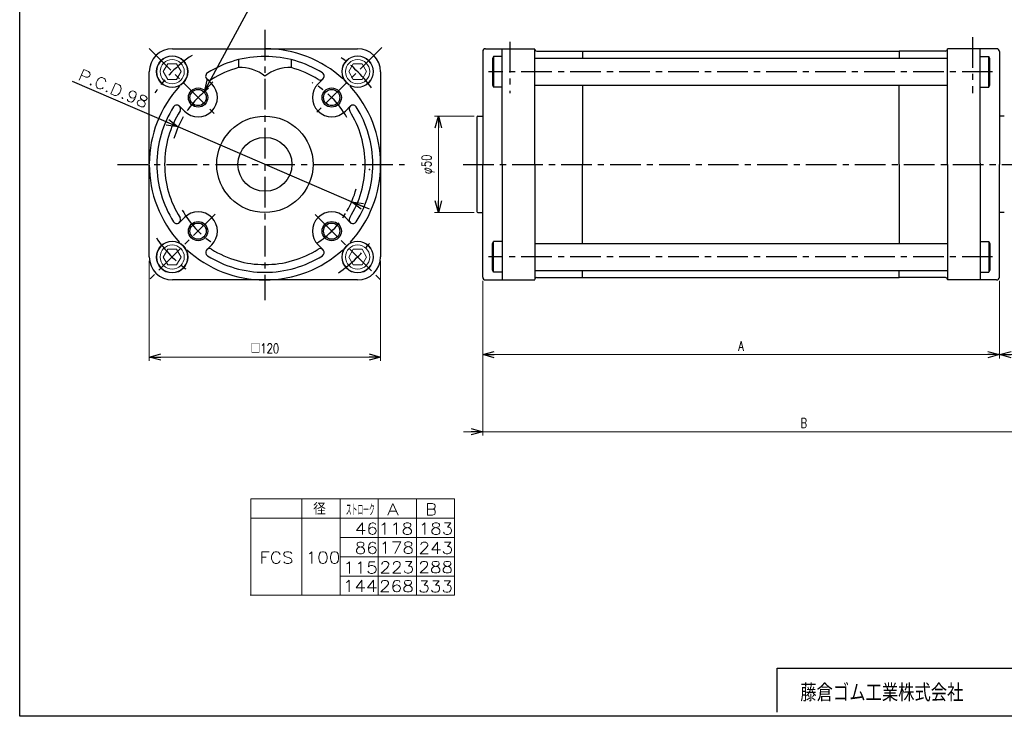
# Model space of a CAD drawing. Header units: millimetres. Extents: x -380 to 408, y -281 to 283.
# Tile 1 of 3: x -380 to 131, y -268 to 93. Entities that reach past the tile are written whole.
import ezdxf
from ezdxf.enums import TextEntityAlignment as Align

# ---------------------------------------------------------------- set-up
doc = ezdxf.new("R2010")
doc.units = ezdxf.units.MM
doc.header["$LTSCALE"] = 0.5
doc.header["$PDSIZE"] = 1
doc.linetypes.add('CENTER', pattern=[50.8, 31.75, -6.35, 6.35, -6.35])
doc.layers.add('ZUWAKU', color=7, linetype='Continuous')
doc.styles.add('FdaStyle0', font='txt.shx', dxfattribs={"width": 0.756757, "bigfont": 'bigfont'})
doc.dimstyles.new('DaDimRotatedStyle', dxfattribs={"dimtxt": 6, "dimasz": 6.000004, "dimexe": 2, "dimexo": 2, "dimgap": 2, "dimtad": 3, "dimdsep": 46, "dimtxsty": 'FdaStyle0', "dimblk1": 'OPEN30', "dimblk2": 'OPEN30', "dimsah": 1, "dimcen": 0.09, "dimclrd": 4, "dimclre": 4, "dimclrt": 4, "dimadec": 0, "dimazin": 2, "dimtfac": 1, "dimtdec": 4, "dimtmove": 0, "dimatfit": 0, "dimfxl": 1, "dimarcsym": 0})

# ---------------------------------------------------------------- blocks, each defined once
blk = doc.blocks.new('_OPEN30')
at = {"color": 0, "linetype": 'ByBlock', "lineweight": -2}
for p, q in [((-1, 0.267949), (0, 0)), ((0, 0), (-1, -0.267949)), ((0, 0), (-1, 0))]:
    blk.add_line(p, q, dxfattribs=at)
blk = doc.blocks.new('DC_GROUP_Φ100_1')
at = {"color": 4, "linetype": 'Continuous', "lineweight": 13}
for p, q in [((-207.05, 70.42), (-209.36, 66.42)), ((-209.36, 66.42), (-207.05, 62.42)), ((-202.43, 70.42), (-207.05, 70.42)), ((-200.12, 66.42), (-202.43, 70.42)), ((-202.43, 62.42), (-200.12, 66.42)), ((-207.05, 62.42), (-202.43, 62.42))]:
    blk.add_line(p, q, dxfattribs=at)
for radius in [8.25, 8, 6.27]:
    blk.add_circle((-204.74, 66.42), radius, dxfattribs=at)
blk = doc.blocks.new('DC_GROUP_Φ100_2')
at = {"color": 4, "linetype": 'Continuous', "lineweight": 13}
for p, q in [((-303.22, 70.42), (-305.53, 66.42)), ((-305.53, 66.42), (-303.22, 62.42)), ((-298.6, 70.42), (-303.22, 70.42)), ((-296.29, 66.42), (-298.6, 70.42)), ((-298.6, 62.42), (-296.29, 66.42)), ((-303.22, 62.42), (-298.6, 62.42))]:
    blk.add_line(p, q, dxfattribs=at)
for radius in [8.25, 8, 6.27]:
    blk.add_circle((-300.91, 66.42), radius, dxfattribs=at)
blk = doc.blocks.new('DC_GROUP_Φ100_6')
at = {"color": 4, "linetype": 'Continuous', "lineweight": 25}
for p, q in [((-284.04, 56.62), (-255.89, 108.65)), ((-255.89, 108.65), (-212.69, 108.65))]:
    blk.add_line(p, q, dxfattribs=at)
at = {"color": 4, "xscale": 6.000005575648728, "yscale": 5.999978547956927, "rotation": 241.5926363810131}
blk.add_blockref('_OPEN30', (-284.04, 56.62), dxfattribs=at)
at = {"color": 4, "style": 'FdaStyle0', "width": 0.75}
blk.add_text('4-Ｍ10深さ15', height=6, dxfattribs=at).set_placement((-255.89, 108.65), (-212.69, 108.65), align=Align.FIT)
blk = doc.blocks.new('DC_GROUP_Φ100_9')
at = {"color": 4, "linetype": 'Continuous', "lineweight": 13}
for p, q in [((-207.05, 70.42), (-209.36, 66.42)), ((-209.36, 66.42), (-207.05, 62.42)), ((-202.43, 70.42), (-207.05, 70.42)), ((-200.12, 66.42), (-202.43, 70.42)), ((-202.43, 62.42), (-200.12, 66.42)), ((-207.05, 62.42), (-202.43, 62.42))]:
    blk.add_line(p, q, dxfattribs=at)
for radius in [8.25, 8, 6.27]:
    blk.add_circle((-204.74, 66.42), radius, dxfattribs=at)
blk = doc.blocks.new('DC_GROUP_Φ100_10')
at = {"color": 4, "linetype": 'Continuous', "lineweight": 13}
for p, q in [((-303.22, 70.42), (-305.53, 66.42)), ((-305.53, 66.42), (-303.22, 62.42)), ((-298.6, 70.42), (-303.22, 70.42)), ((-296.29, 66.42), (-298.6, 70.42)), ((-298.6, 62.42), (-296.29, 66.42)), ((-303.22, 62.42), (-298.6, 62.42))]:
    blk.add_line(p, q, dxfattribs=at)
for radius in [8.25, 8, 6.27]:
    blk.add_circle((-300.91, 66.42), radius, dxfattribs=at)
blk = doc.blocks.new('DC_GROUP_Φ100_13')
at = {"color": 4, "linetype": 'Continuous', "lineweight": 25}
for p, q in [((-284.04, 56.62), (-255.89, 108.65)), ((-255.89, 108.65), (-212.69, 108.65))]:
    blk.add_line(p, q, dxfattribs=at)
at = {"color": 4, "xscale": 6.000005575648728, "yscale": 5.999978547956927, "rotation": 241.5926363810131}
blk.add_blockref('_OPEN30', (-284.04, 56.62), dxfattribs=at)
at = {"color": 4, "style": 'FdaStyle0', "width": 0.75}
blk.add_text('4-Ｍ10深さ15', height=6, dxfattribs=at).set_placement((-255.89, 108.65), (-212.69, 108.65), align=Align.FIT)
blk = doc.blocks.new('DC_GROUP_Φ100_17')
at = {"color": 4, "linetype": 'Continuous', "lineweight": 13}
for p, q in [((-303.22, -25.75), (-305.53, -29.75)), ((-305.53, -29.75), (-303.22, -33.75)), ((-298.6, -25.75), (-303.22, -25.75)), ((-296.29, -29.75), (-298.6, -25.75)), ((-298.6, -33.75), (-296.29, -29.75)), ((-303.22, -33.75), (-298.6, -33.75))]:
    blk.add_line(p, q, dxfattribs=at)
for radius in [8.25, 8, 6.27]:
    blk.add_circle((-300.91, -29.75), radius, dxfattribs=at)
blk = doc.blocks.new('DC_GROUP_Φ100_18')
at = {"color": 4, "linetype": 'Continuous', "lineweight": 13}
for p, q in [((-207.05, -25.75), (-209.36, -29.75)), ((-209.36, -29.75), (-207.05, -33.75)), ((-202.43, -25.75), (-207.05, -25.75)), ((-200.12, -29.75), (-202.43, -25.75)), ((-202.43, -33.75), (-200.12, -29.75)), ((-207.05, -33.75), (-202.43, -33.75))]:
    blk.add_line(p, q, dxfattribs=at)
for radius in [8.25, 8, 6.27]:
    blk.add_circle((-204.74, -29.75), radius, dxfattribs=at)
blk = doc.blocks.new('*D31')
at = {"color": 4, "linetype": 'Continuous', "lineweight": 13}
for p, q in [((-312.83, -31.66), (-312.83, -83.66)), ((-192.83, -31.66), (-192.83, -83.66)), ((-312.83, -81.66), (-192.83, -81.66))]:
    blk.add_line(p, q, dxfattribs=at)
at = {"color": 4, "xscale": 6.000005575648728, "yscale": 5.999978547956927}
for p, rotation in [((-312.83, -81.66), 180), ((-192.83, -81.66), 360)]:
    blk.add_blockref('_OPEN30', p, dxfattribs=dict(at, rotation=rotation))
at = {"color": 4, "insert": (-252.83, -79.66), "char_height": 5, "width": 26.25, "attachment_point": 8, "style": 'FdaStyle0'}
blk.add_mtext('\\T1.00;□120', dxfattribs=at)
blk = doc.blocks.new('*D32')
at = {"color": 4, "linetype": 'Continuous', "lineweight": 13}
for p, q in [((-139.83, -42.16), (-139.83, -82.41)), ((128.17, -42.16), (128.17, -82.41)), ((-139.83, -80.41), (128.17, -80.41))]:
    blk.add_line(p, q, dxfattribs=at)
at = {"color": 4, "xscale": 6.000005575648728, "yscale": 5.999978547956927}
for p, rotation in [((-139.83, -80.41), 180), ((128.17, -80.41), 360)]:
    blk.add_blockref('_OPEN30', p, dxfattribs=dict(at, rotation=rotation))
at = {"color": 4, "insert": (-5.83, -78.41), "char_height": 5, "width": 11.25, "attachment_point": 8, "style": 'FdaStyle0'}
blk.add_mtext('\\T1.00;A', dxfattribs=at)
blk = doc.blocks.new('DA_IMAGEDIMGROUP_4')
at = {"color": 4, "linetype": 'Continuous', "lineweight": 13}
for p, q in [((193.17, 8.34), (193.17, -122.41)), ((-139.83, -42.16), (-139.83, -122.41)), ((-149.83, -120.41), (-139.83, -120.41)), ((-139.83, -120.41), (193.17, -120.41)), ((203.17, -120.41), (193.17, -120.41))]:
    blk.add_line(p, q, dxfattribs=at)
at = {"color": 4, "xscale": 6.000005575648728, "yscale": 5.999978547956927}
for p, rotation in [((-139.83, -120.41), 360), ((193.17, -120.41), 180)]:
    blk.add_blockref('_OPEN30', p, dxfattribs=dict(at, rotation=rotation))
at = {"color": 4, "insert": (26.67, -118.41), "char_height": 5, "width": 11.25, "attachment_point": 8, "style": 'FdaStyle0'}
blk.add_mtext('\\T1.00;B', dxfattribs=at)
blk = doc.blocks.new('*D34')
at = {"color": 4, "linetype": 'Continuous', "lineweight": 13}
for p, q in [((193.17, 8.34), (193.17, -82.39)), ((128.17, -42.16), (128.17, -82.39)), ((128.17, -80.39), (193.17, -80.39))]:
    blk.add_line(p, q, dxfattribs=at)
at = {"color": 4, "xscale": 6.000005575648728, "yscale": 5.999978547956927}
for p, rotation in [((128.17, -80.39), 180), ((193.17, -80.39), 360)]:
    blk.add_blockref('_OPEN30', p, dxfattribs=dict(at, rotation=rotation))
at = {"color": 4, "insert": (160.67, -78.39), "char_height": 5, "width": 16.25, "attachment_point": 8, "style": 'FdaStyle0'}
blk.add_mtext('\\T1.00;65', dxfattribs=at)
blk = doc.blocks.new('*D35')
at = {"color": 4, "linetype": 'Continuous', "lineweight": 13}
for p, q in [((-144.33, 43.34), (-164.83, 43.34)), ((-162.83, -6.66), (-162.83, 43.34)), ((-144.33, -6.66), (-164.83, -6.66))]:
    blk.add_line(p, q, dxfattribs=at)
at = {"color": 4, "xscale": 6.000005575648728, "yscale": 5.999978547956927}
for p, rotation in [((-162.83, 43.34), 90), ((-162.83, -6.66), 270)]:
    blk.add_blockref('_OPEN30', p, dxfattribs=dict(at, rotation=rotation))
at = {"color": 4, "insert": (-164.83, 18.34), "char_height": 5, "width": 21.25, "attachment_point": 8, "rotation": 90, "style": 'FdaStyle0'}
blk.add_mtext('\\T1.00;φ50', dxfattribs=at)
blk = doc.blocks.new('DC_GROUP_Φ100_24')
at = {"color": 4, "linetype": 'Continuous', "lineweight": 13}
for p, q in [((-303.22, -25.75), (-305.53, -29.75)), ((-305.53, -29.75), (-303.22, -33.75)), ((-298.6, -25.75), (-303.22, -25.75)), ((-296.29, -29.75), (-298.6, -25.75)), ((-298.6, -33.75), (-296.29, -29.75)), ((-303.22, -33.75), (-298.6, -33.75))]:
    blk.add_line(p, q, dxfattribs=at)
for radius in [8.25, 8, 6.27]:
    blk.add_circle((-300.91, -29.75), radius, dxfattribs=at)
blk = doc.blocks.new('DC_GROUP_Φ100_25')
at = {"color": 4, "linetype": 'Continuous', "lineweight": 13}
for p, q in [((-207.05, -25.75), (-209.36, -29.75)), ((-209.36, -29.75), (-207.05, -33.75)), ((-202.43, -25.75), (-207.05, -25.75)), ((-200.12, -29.75), (-202.43, -25.75)), ((-202.43, -33.75), (-200.12, -29.75)), ((-207.05, -33.75), (-202.43, -33.75))]:
    blk.add_line(p, q, dxfattribs=at)
for radius in [8.25, 8, 6.27]:
    blk.add_circle((-204.74, -29.75), radius, dxfattribs=at)
blk = doc.blocks.new('*D44')
at = {"color": 4, "linetype": 'Continuous', "lineweight": 13}
for p, q in [((-312.83, -31.66), (-312.83, -83.66)), ((-192.83, -31.66), (-192.83, -83.66)), ((-312.83, -81.66), (-192.83, -81.66))]:
    blk.add_line(p, q, dxfattribs=at)
at = {"color": 4, "xscale": 6.000005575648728, "yscale": 5.999978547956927}
for p, rotation in [((-312.83, -81.66), 180), ((-192.83, -81.66), 360)]:
    blk.add_blockref('_OPEN30', p, dxfattribs=dict(at, rotation=rotation))
at = {"color": 4, "insert": (-252.83, -79.66), "char_height": 5, "width": 26.25, "attachment_point": 8, "style": 'FdaStyle0'}
blk.add_mtext('\\T1.00;□120', dxfattribs=at)
blk = doc.blocks.new('*D45')
at = {"color": 4, "linetype": 'Continuous', "lineweight": 13}
for p, q in [((-139.83, -42.16), (-139.83, -82.41)), ((128.17, -42.16), (128.17, -82.41)), ((-139.83, -80.41), (128.17, -80.41))]:
    blk.add_line(p, q, dxfattribs=at)
at = {"color": 4, "xscale": 6.000005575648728, "yscale": 5.999978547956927}
for p, rotation in [((-139.83, -80.41), 180), ((128.17, -80.41), 360)]:
    blk.add_blockref('_OPEN30', p, dxfattribs=dict(at, rotation=rotation))
at = {"color": 4, "insert": (-5.83, -78.41), "char_height": 5, "width": 11.25, "attachment_point": 8, "style": 'FdaStyle0'}
blk.add_mtext('\\T1.00;A', dxfattribs=at)
blk = doc.blocks.new('DA_IMAGEDIMGROUP_6')
at = {"color": 4, "linetype": 'Continuous', "lineweight": 13}
for p, q in [((193.17, 8.34), (193.17, -122.41)), ((-139.83, -42.16), (-139.83, -122.41)), ((-149.83, -120.41), (-139.83, -120.41)), ((-139.83, -120.41), (193.17, -120.41)), ((203.17, -120.41), (193.17, -120.41))]:
    blk.add_line(p, q, dxfattribs=at)
at = {"color": 4, "xscale": 6.000005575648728, "yscale": 5.999978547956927}
for p, rotation in [((-139.83, -120.41), 360), ((193.17, -120.41), 180)]:
    blk.add_blockref('_OPEN30', p, dxfattribs=dict(at, rotation=rotation))
at = {"color": 4, "insert": (26.67, -118.41), "char_height": 5, "width": 11.25, "attachment_point": 8, "style": 'FdaStyle0'}
blk.add_mtext('\\T1.00;B', dxfattribs=at)
blk = doc.blocks.new('*D47')
at = {"color": 4, "linetype": 'Continuous', "lineweight": 13}
for p, q in [((193.17, 8.34), (193.17, -82.39)), ((128.17, -42.16), (128.17, -82.39)), ((128.17, -80.39), (193.17, -80.39))]:
    blk.add_line(p, q, dxfattribs=at)
at = {"color": 4, "xscale": 6.000005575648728, "yscale": 5.999978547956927}
for p, rotation in [((128.17, -80.39), 180), ((193.17, -80.39), 360)]:
    blk.add_blockref('_OPEN30', p, dxfattribs=dict(at, rotation=rotation))
at = {"color": 4, "insert": (160.67, -78.39), "char_height": 5, "width": 16.25, "attachment_point": 8, "style": 'FdaStyle0'}
blk.add_mtext('\\T1.00;65', dxfattribs=at)
blk = doc.blocks.new('*D48')
at = {"color": 4, "linetype": 'Continuous', "lineweight": 13}
for p, q in [((-144.33, 43.34), (-164.83, 43.34)), ((-162.83, -6.66), (-162.83, 43.34)), ((-144.33, -6.66), (-164.83, -6.66))]:
    blk.add_line(p, q, dxfattribs=at)
at = {"color": 4, "xscale": 6.000005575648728, "yscale": 5.999978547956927}
for p, rotation in [((-162.83, 43.34), 90), ((-162.83, -6.66), 270)]:
    blk.add_blockref('_OPEN30', p, dxfattribs=dict(at, rotation=rotation))
at = {"color": 4, "insert": (-164.83, 18.34), "char_height": 5, "width": 21.25, "attachment_point": 8, "rotation": 90, "style": 'FdaStyle0'}
blk.add_mtext('\\T1.00;φ50', dxfattribs=at)

msp = doc.modelspace()

# ---------------------------------------------------------------- linework, layer by layer
at = {"color": 4, "linetype": 'CENTER', "lineweight": 25}
for p, q in [((-252.826, 88.075), (-252.826, -52.204)), ((-252.826, 88.075), (-252.826, -52.204)), ((-125.832, 81.911), (-125.832, 55.323)), ((-125.832, 81.911), (-125.832, 55.323)), ((114.168, 84.327), (114.168, 55.323)), ((114.168, 84.327), (114.168, 55.323)), ((-312.853, 78.364), (-278.363, 43.875)), ((-312.853, 78.364), (-278.363, 43.875)), ((-192.156, 79.008), (-226.823, 44.341)), ((-192.156, 79.008), (-226.823, 44.341)), ((124.621, 66.338), (-136.92, 66.338)), ((124.621, 66.338), (-136.92, 66.338)), ((124.621, 66.338), (-136.92, 66.338)), ((124.621, 66.338), (-136.92, 66.338)), ((-329.296, 18.338), (-180.384, 18.338)), ((-329.296, 18.338), (-180.384, 18.338)), ((-149.988, 18.338), (203.809, 18.338)), ((-149.988, 18.338), (203.809, 18.338)), ((-278.603, -7.439), (-312.826, -41.662)), ((-278.603, -7.439), (-312.826, -41.662)), ((-226.752, -7.737), (-192.826, -41.662)), ((-226.752, -7.737), (-192.826, -41.662)), ((124.621, -29.662), (-136.92, -29.662)), ((124.621, -29.662), (-136.92, -29.662))]:
    msp.add_line(p, q, dxfattribs=at)
at = {"color": 4, "linetype": 'Continuous', "lineweight": 25}
for p, q in [((-300.826, 78.338), (-252.826, 78.338)), ((-300.826, 78.338), (-252.826, 78.338)), ((-252.58, 78.338), (-204.826, 78.338)), ((-252.58, 78.338), (-204.826, 78.338)), ((-139.832, 76.838), (-139.832, 18.338)), ((-139.832, 76.838), (-139.832, 18.338)), ((-139.832, 76.838), (-139.832, 18.338)), ((-139.832, 76.838), (-139.832, 18.338)), ((-138.332, 78.338), (-112.832, 78.338)), ((-138.332, 78.338), (-112.832, 78.338)), ((-138.332, 78.338), (-112.832, 78.338)), ((-138.332, 78.338), (-112.832, 78.338)), ((-138.332, 78.338), (-112.832, 78.338)), ((-138.332, 78.338), (-112.832, 78.338)), ((-129.832, 18.338), (-129.832, 78.338)), ((-129.832, 18.338), (-129.832, 78.338)), ((-112.832, 18.338), (-112.832, 78.088)), ((-112.832, 18.338), (-112.832, 78.088)), ((-112.832, 18.338), (-112.832, 78.088)), ((-112.832, 18.338), (-112.832, 78.088)), ((-111.832, 77.088), (11.668, 77.088)), ((-111.832, 77.088), (11.668, 77.088)), ((-111.832, 77.088), (11.668, 77.088)), ((-111.832, 77.088), (11.668, 77.088)), ((-88.092, 77.088), (-88.092, 73.338)), ((-88.092, 77.088), (-88.092, 73.338)), ((-88.092, 77.088), (-88.092, 73.338)), ((-88.092, 77.088), (-88.092, 73.338)), ((11.668, 77.088), (76.168, 77.088)), ((11.668, 77.088), (76.168, 77.088)), ((11.668, 77.088), (76.168, 77.088)), ((11.668, 77.088), (76.168, 77.088)), ((100.168, 77.088), (76.168, 77.088)), ((76.168, 77.088), (76.168, 73.238)), ((100.168, 77.088), (76.168, 77.088)), ((76.168, 77.088), (76.168, 73.238)), ((100.168, 77.088), (76.168, 77.088)), ((76.168, 77.088), (76.168, 73.238)), ((100.168, 77.088), (76.168, 77.088)), ((76.168, 77.088), (76.168, 73.238)), ((126.668, 78.338), (101.168, 78.338)), ((101.168, 18.338), (101.168, 78.338)), ((126.668, 78.338), (101.168, 78.338)), ((101.168, 18.338), (101.168, 78.338)), ((126.668, 78.338), (101.168, 78.338)), ((101.168, 18.338), (101.168, 78.338)), ((126.668, 78.338), (101.168, 78.338)), ((101.168, 18.338), (101.168, 78.338)), ((118.168, 18.989), (118.168, 78.338)), ((118.168, 18.989), (118.168, 78.338)), ((128.168, 76.838), (128.168, 18.338)), ((128.168, 76.838), (128.168, 18.338)), ((128.168, 76.838), (128.168, 18.338)), ((128.168, 76.838), (128.168, 18.338)), ((-266.526, 72.636), (-266.526, 68.501)), ((-266.526, 72.636), (-266.526, 68.501)), ((-239.126, 72.636), (-239.126, 68.501)), ((-239.126, 72.636), (-239.126, 68.501)), ((-134.232, 74.338), (-134.832, 73.299)), ((-134.232, 74.338), (-134.832, 73.299)), ((-134.232, 74.338), (-134.832, 73.299)), ((-134.232, 74.338), (-134.832, 73.299)), ((-134.832, 73.299), (-134.832, 59.377)), ((-134.832, 73.299), (-134.832, 59.377)), ((-134.832, 73.299), (-134.832, 59.377)), ((-134.832, 73.299), (-134.832, 59.377)), ((-129.832, 74.338), (-134.232, 74.338)), ((-134.232, 74.338), (-134.232, 58.338)), ((-134.232, 74.338), (-134.232, 58.338)), ((-129.832, 74.338), (-134.232, 74.338)), ((-134.232, 74.338), (-134.232, 58.338)), ((-134.232, 74.338), (-134.232, 58.338)), ((-112.832, 73.338), (11.668, 73.338)), ((-112.832, 73.338), (11.668, 73.338)), ((-112.832, 73.338), (11.668, 73.338)), ((-112.832, 73.338), (11.668, 73.338)), ((11.668, 73.338), (101.168, 73.338)), ((11.668, 73.338), (101.168, 73.338)), ((11.668, 73.338), (101.168, 73.338)), ((11.668, 73.338), (101.168, 73.338)), ((118.168, 74.338), (122.568, 74.338)), ((118.168, 74.338), (122.568, 74.338)), ((122.568, 58.338), (122.568, 74.338)), ((123.168, 73.299), (122.568, 74.338)), ((122.568, 58.338), (122.568, 74.338)), ((123.168, 73.299), (122.568, 74.338)), ((122.568, 58.338), (122.568, 74.338)), ((123.168, 73.299), (122.568, 74.338)), ((122.568, 58.338), (122.568, 74.338)), ((123.168, 73.299), (122.568, 74.338)), ((123.168, 59.377), (123.168, 73.299)), ((123.168, 59.377), (123.168, 73.299)), ((123.168, 59.377), (123.168, 73.299)), ((123.168, 59.377), (123.168, 73.299)), ((-352.826, 61.419), (-297.827, 37.725)), ((-352.826, 61.419), (-297.827, 37.725)), ((-312.826, 18.583), (-312.826, 66.338)), ((-312.826, 18.583), (-312.826, 66.338)), ((-282.984, 62.638), (-280.403, 60.057)), ((-282.984, 62.638), (-280.403, 60.057)), ((-222.668, 62.638), (-225.249, 60.057)), ((-222.668, 62.638), (-225.249, 60.057)), ((-192.826, 66.338), (-192.826, 18.338)), ((-192.826, 66.338), (-192.826, 18.338)), ((-134.832, 59.377), (-134.232, 58.338)), ((-134.832, 59.377), (-134.232, 58.338)), ((-134.832, 59.377), (-134.232, 58.338)), ((-134.832, 59.377), (-134.232, 58.338)), ((-129.832, 58.338), (-134.232, 58.338)), ((-129.832, 58.338), (-134.232, 58.338)), ((-112.832, 59.338), (11.668, 59.338)), ((-112.832, 59.338), (11.668, 59.338)), ((-112.832, 59.338), (11.668, 59.338)), ((-112.832, 59.338), (11.668, 59.338)), ((-88.092, 59.338), (-88.092, 18.338)), ((-88.092, 59.338), (-88.092, 18.338)), ((-88.092, 59.338), (-88.092, 18.338)), ((-88.092, 59.338), (-88.092, 18.338)), ((11.668, 59.338), (101.168, 59.338)), ((11.668, 59.338), (101.168, 59.338)), ((11.668, 59.338), (101.168, 59.338)), ((11.668, 59.338), (101.168, 59.338)), ((76.168, 18.338), (76.168, 59.338)), ((76.168, 18.338), (76.168, 59.338)), ((76.168, 18.338), (76.168, 59.338)), ((76.168, 18.338), (76.168, 59.338)), ((118.168, 58.338), (122.568, 58.338)), ((118.168, 58.338), (122.568, 58.338)), ((122.568, 58.338), (123.168, 59.377)), ((122.568, 58.338), (123.168, 59.377)), ((122.568, 58.338), (123.168, 59.377)), ((122.568, 58.338), (123.168, 59.377)), ((-297.126, 48.496), (-294.545, 45.915)), ((-297.126, 48.496), (-294.545, 45.915)), ((-208.526, 48.496), (-211.107, 45.915)), ((-208.526, 48.496), (-211.107, 45.915)), ((-142.832, 42.838), (-142.832, -6.162)), ((-142.832, 42.838), (-142.832, -6.162)), ((-142.332, 43.338), (-139.832, 43.338)), ((-142.332, 43.338), (-139.832, 43.338)), ((-142.332, 43.338), (-139.832, 43.338)), ((-142.332, 43.338), (-139.832, 43.338)), ((130.668, 43.338), (128.168, 43.338)), ((130.668, 43.338), (128.168, 43.338)), ((130.668, 43.338), (128.168, 43.338)), ((130.668, 43.338), (128.168, 43.338)), ((-207.824, -1.05), (-297.827, 37.725)), ((-207.824, -1.05), (-297.827, 37.725)), ((-312.826, -29.662), (-312.826, 18.338)), ((-312.826, -29.662), (-312.826, 18.338)), ((-192.826, 18.092), (-192.826, -29.662)), ((-192.826, 18.092), (-192.826, -29.662)), ((-139.832, -40.162), (-139.832, 18.338)), ((-139.832, -40.162), (-139.832, 18.338)), ((-129.832, 18.338), (-129.832, -41.662)), ((-129.832, 18.338), (-129.832, -41.662)), ((-112.832, 18.338), (-112.832, -41.412)), ((-112.832, 18.338), (-112.832, -41.412)), ((-88.092, -22.662), (-88.092, 18.338)), ((-88.092, -22.662), (-88.092, 18.338)), ((76.168, 18.338), (76.168, -22.662)), ((76.168, 18.338), (76.168, -22.662)), ((101.168, 18.338), (101.168, -41.662)), ((101.168, 18.338), (101.168, -41.662)), ((118.168, 18.989), (118.168, -41.662)), ((118.168, 18.989), (118.168, -41.662)), ((128.168, -40.162), (128.168, 18.338)), ((128.168, -40.162), (128.168, 18.338)), ((-198.64, -5.006), (-207.824, -1.05)), ((-198.64, -5.006), (-207.824, -1.05)), ((-297.126, -11.82), (-294.545, -9.239)), ((-297.126, -11.82), (-294.545, -9.239)), ((-208.526, -11.82), (-211.107, -9.239)), ((-208.526, -11.82), (-211.107, -9.239)), ((-142.332, -6.662), (-139.832, -6.662)), ((-142.332, -6.662), (-139.832, -6.662)), ((130.668, -6.662), (128.168, -6.662)), ((130.668, -6.662), (128.168, -6.662)), ((-282.984, -25.962), (-280.403, -23.382)), ((-282.984, -25.962), (-280.403, -23.382)), ((-222.668, -25.962), (-225.249, -23.382)), ((-222.668, -25.962), (-225.249, -23.382)), ((-134.832, -22.701), (-134.232, -21.662)), ((-134.832, -22.701), (-134.232, -21.662)), ((-134.832, -36.623), (-134.832, -22.701)), ((-134.832, -36.623), (-134.832, -22.701)), ((-129.832, -21.662), (-134.232, -21.662)), ((-134.232, -37.662), (-134.232, -21.662)), ((-129.832, -21.662), (-134.232, -21.662)), ((-134.232, -37.662), (-134.232, -21.662)), ((-112.832, -22.662), (11.668, -22.662)), ((-112.832, -22.662), (11.668, -22.662)), ((11.668, -22.662), (101.168, -22.662)), ((11.668, -22.662), (101.168, -22.662)), ((118.168, -21.662), (122.568, -21.662)), ((118.168, -21.662), (122.568, -21.662)), ((122.568, -21.662), (122.568, -37.662)), ((122.568, -21.662), (123.168, -22.701)), ((122.568, -21.662), (122.568, -37.662)), ((122.568, -21.662), (123.168, -22.701)), ((123.168, -22.701), (123.168, -36.623)), ((123.168, -22.701), (123.168, -36.623)), ((-134.232, -37.662), (-134.832, -36.623)), ((-134.232, -37.662), (-134.832, -36.623)), ((-129.832, -37.662), (-134.232, -37.662)), ((-129.832, -37.662), (-134.232, -37.662)), ((-112.832, -36.662), (11.668, -36.662)), ((-112.832, -36.662), (11.668, -36.662)), ((-111.832, -40.412), (11.668, -40.412)), ((-111.832, -40.412), (11.668, -40.412)), ((-88.092, -40.412), (-88.092, -36.662)), ((-88.092, -40.412), (-88.092, -36.662)), ((11.668, -36.662), (101.168, -36.662)), ((11.668, -36.662), (101.168, -36.662)), ((11.668, -40.412), (76.168, -40.412)), ((11.668, -40.412), (76.168, -40.412)), ((76.168, -40.412), (76.168, -36.562)), ((76.168, -40.412), (76.168, -36.562)), ((100.168, -40.412), (76.168, -40.412)), ((100.168, -40.412), (76.168, -40.412)), ((118.168, -37.662), (122.568, -37.662)), ((118.168, -37.662), (122.568, -37.662)), ((123.168, -36.623), (122.568, -37.662)), ((123.168, -36.623), (122.568, -37.662)), ((-253.071, -41.662), (-300.826, -41.662)), ((-253.071, -41.662), (-300.826, -41.662)), ((-204.826, -41.662), (-252.826, -41.662)), ((-204.826, -41.662), (-252.826, -41.662)), ((-138.332, -41.662), (-112.832, -41.662)), ((-138.332, -41.662), (-112.832, -41.662)), ((126.668, -41.662), (101.168, -41.662)), ((126.668, -41.662), (101.168, -41.662))]:
    msp.add_line(p, q, dxfattribs=at)
at = {"color": 4, "linetype": 'Continuous', "lineweight": 13}
for p, q in [((-260.056, -155.257), (-154.445, -155.257)), ((-260.056, -155.257), (-260.056, -205.257)), ((-260.056, -155.257), (-154.445, -155.257)), ((-260.056, -155.257), (-260.056, -205.257)), ((-233.636, -155.257), (-233.636, -205.257)), ((-233.636, -155.257), (-233.636, -205.257)), ((-213.838, -155.257), (-213.838, -205.257)), ((-213.838, -155.257), (-213.838, -205.257)), ((-194.041, -155.257), (-194.041, -205.257)), ((-194.041, -155.257), (-194.041, -205.257)), ((-174.243, -155.257), (-174.243, -205.257)), ((-174.243, -155.257), (-174.243, -205.257)), ((-154.445, -155.257), (-154.445, -205.257)), ((-154.445, -155.257), (-154.445, -205.257)), ((-260.056, -165.257), (-154.445, -165.257)), ((-260.056, -165.257), (-154.445, -165.257)), ((-213.838, -175.257), (-154.445, -175.257)), ((-213.838, -175.257), (-154.445, -175.257)), ((-213.792, -185.257), (-154.445, -185.257)), ((-213.792, -185.257), (-154.445, -185.257)), ((-213.838, -195.257), (-154.445, -195.257)), ((-213.838, -195.257), (-154.445, -195.257)), ((-260.396, -205.257), (-154.445, -205.257)), ((-260.396, -205.257), (-154.445, -205.257))]:
    msp.add_line(p, q, dxfattribs=at)
at = {"color": 4, "linetype": 'Continuous', "lineweight": 25}
for centre, radius in [((-287.474, 52.986), 5), ((-287.474, 52.986), 5), ((-287.474, 52.986), 4.2), ((-287.474, 52.986), 4.2), ((-218.178, 52.986), 5), ((-218.178, 52.986), 5), ((-218.178, 52.986), 4.2), ((-218.178, 52.986), 4.2), ((-252.826, 18.338), 25), ((-252.826, 18.338), 25), ((-252.826, 18.338), 14), ((-252.826, 18.338), 14), ((-287.474, -16.31), 5), ((-287.474, -16.31), 5), ((-287.474, -16.31), 4.2), ((-287.474, -16.31), 4.2), ((-218.178, -16.31), 5), ((-218.178, -16.31), 5), ((-218.178, -16.31), 4.2), ((-218.178, -16.31), 4.2)]:
    msp.add_circle(centre, radius, dxfattribs=at)
for centre, radius, start, end in [((-300.826, 66.338), 12, 90, 180), ((-300.826, 66.338), 12, 90, 180), ((-252.826, 18.338), 60, 47.57665, 89.76563), ((-252.826, 18.338), 60, 47.57665, 89.76563), ((-204.826, 66.338), 12, 0, 90), ((-204.826, 66.338), 12, 0, 90), ((-138.332, 76.838), 1.5, 90, 180), ((-138.332, 76.838), 1.5, 90, 180), ((-138.332, 76.838), 1.5, 90, 180), ((-138.332, 76.838), 1.5, 90, 180), ((-111.832, 78.088), 1, 180, 270), ((-111.832, 78.088), 1, 180, 270), ((-111.832, 78.088), 1, 180, 270), ((-111.832, 78.088), 1, 180, 270), ((100.168, 78.088), 1, 270, 360), ((100.168, 78.088), 1, 270, 360), ((100.168, 78.088), 1, 270, 360), ((100.168, 78.088), 1, 270, 360), ((126.668, 76.838), 1.5, 360, 90), ((126.668, 76.838), 1.5, 360, 90), ((126.668, 76.838), 1.5, 360, 90), ((126.668, 76.838), 1.5, 360, 90), ((-252.826, 18.338), 56, 90, 122.16041), ((-252.826, 18.338), 56, 90, 122.16041), ((-252.826, 18.338), 56, 57.83959, 90), ((-252.826, 18.338), 56, 57.83959, 90), ((-252.826, 18.338), 52, 105.27556, 122.16041), ((-252.826, 18.338), 52, 105.27556, 122.16041), ((-265.364, 48.534), 20, 51.01605, 93.32953), ((-265.364, 48.534), 20, 51.01605, 93.32953), ((-240.288, 48.534), 20, 86.67047, 128.98395), ((-240.288, 48.534), 20, 86.67047, 128.98395), ((-252.826, 18.338), 52, 57.83959, 74.72444), ((-252.826, 18.338), 52, 57.83959, 74.72444), ((-281.57, 64.052), 2, 122.16041, 302.16041), ((-281.57, 64.052), 2, 122.16041, 302.16041), ((-224.082, 64.052), 2, 237.83959, 57.83959), ((-224.082, 64.052), 2, 237.83959, 57.83959), ((-252.826, 18.338), 60, 137.57665, 179.76563), ((-252.826, 18.338), 60, 137.57665, 179.76563), ((-287.474, 52.986), 10, 225, 45), ((-287.474, 52.986), 10, 225, 45), ((-218.178, 52.986), 10, 135, 315), ((-218.178, 52.986), 10, 135, 315), ((-252.826, 18.338), 60, 0, 42.42335), ((-252.826, 18.338), 60, 0, 42.42335), ((-252.826, 18.338), 56, 147.83959, 180), ((-252.826, 18.338), 56, 147.83959, 180), ((-252.826, 18.338), 52, 147.83959, 180), ((-252.826, 18.338), 52, 147.83959, 180), ((-298.54, 47.081), 2, 327.83959, 147.83959), ((-298.54, 47.081), 2, 327.83959, 147.83959), ((-207.112, 47.081), 2, 32.16041, 212.16041), ((-207.112, 47.081), 2, 32.16041, 212.16041), ((-252.826, 18.338), 52, 0, 32.16041), ((-252.826, 18.338), 52, 0, 32.16041), ((-252.826, 18.338), 56, 0, 32.16041), ((-252.826, 18.338), 56, 0, 32.16041), ((-252.826, 18.338), 49, 149.91438, 164.19633), ((-252.826, 18.338), 49, 149.91438, 164.19633), ((-142.332, 42.838), 0.5, 90, 180), ((-142.332, 42.838), 0.5, 90, 180), ((-142.332, 42.838), 0.5, 90, 180), ((-142.332, 42.838), 0.5, 90, 180), ((-252.826, 18.338), 60, 180, 222.42335), ((-252.826, 18.338), 60, 180, 222.42335), ((-252.826, 18.338), 56, 180, 212.16041), ((-252.826, 18.338), 56, 180, 212.16041), ((-252.826, 18.338), 52, 180, 212.16041), ((-252.826, 18.338), 52, 180, 212.16041), ((-252.826, 18.338), 52, 327.83959, 360), ((-252.826, 18.338), 52, 327.83959, 360), ((-252.826, 18.338), 60, 317.57665, 359.76563), ((-252.826, 18.338), 60, 317.57665, 359.76563), ((-252.826, 18.338), 56, 327.83959, 360), ((-252.826, 18.338), 56, 327.83959, 360), ((-252.826, 18.338), 49, 330.28544, 344.86868), ((-252.826, 18.338), 49, 330.28544, 344.86868), ((-298.54, -10.406), 2, 212.16041, 32.16041), ((-298.54, -10.406), 2, 212.16041, 32.16041), ((-287.474, -16.31), 10, 315, 135), ((-287.474, -16.31), 10, 315, 135), ((-218.178, -16.31), 10, 45, 225), ((-218.178, -16.31), 10, 45, 225), ((-207.112, -10.406), 2, 147.83959, 327.83959), ((-207.112, -10.406), 2, 147.83959, 327.83959), ((-142.332, -6.162), 0.5, 180, 270), ((-142.332, -6.162), 0.5, 180, 270), ((-281.57, -27.377), 2, 57.83959, 237.83959), ((-281.57, -27.377), 2, 57.83959, 237.83959), ((-224.082, -27.377), 2, 302.16041, 122.16041), ((-224.082, -27.377), 2, 302.16041, 122.16041), ((-300.826, -29.662), 12, 180, 270), ((-300.826, -29.662), 12, 180, 270), ((-252.826, 18.338), 60, 227.57665, 269.76563), ((-252.826, 18.338), 60, 227.57665, 269.76563), ((-252.826, 18.338), 56, 237.83959, 270), ((-252.826, 18.338), 56, 237.83959, 270), ((-252.826, 18.338), 52, 237.83959, 270), ((-252.826, 18.338), 52, 237.83959, 270), ((-252.826, 18.338), 52, 270, 302.16041), ((-252.826, 18.338), 52, 270, 302.16041), ((-252.826, 18.338), 60, 270, 312.42335), ((-252.826, 18.338), 60, 270, 312.42335), ((-252.826, 18.338), 56, 270, 302.16041), ((-252.826, 18.338), 56, 270, 302.16041), ((-204.826, -29.662), 12, 270, 360), ((-204.826, -29.662), 12, 270, 360), ((-138.332, -40.162), 1.5, 180, 270), ((-138.332, -40.162), 1.5, 180, 270), ((-111.832, -41.412), 1, 90, 180), ((-111.832, -41.412), 1, 90, 180), ((100.168, -41.412), 1, 0, 90), ((100.168, -41.412), 1, 0, 90), ((126.668, -40.162), 1.5, 270, 0), ((126.668, -40.162), 1.5, 270, 0)]:
    msp.add_arc(centre, radius, start, end, dxfattribs=at)
at = {"color": 4, "linetype": 'CENTER', "lineweight": 25}
for radius, start, end in [(68, 123.76225, 147.01796), (68, 123.76225, 147.01796), (68, 35.63092, 56.42583), (68, 35.63092, 56.42583), (49, 126.67309, 148.90521), (49, 126.67309, 148.90521), (49, 29.70803, 60.04185), (49, 29.70803, 60.04185), (49, 209.05433, 236.53462), (49, 209.05433, 236.53462), (49, 303.2866, 328.74767), (49, 303.2866, 328.74767), (68, 214.11193, 233.85732), (68, 214.11193, 233.85732), (68, 304.16893, 324.62568), (68, 304.16893, 324.62568)]:
    msp.add_arc((-252.826, 18.338), radius, start, end, dxfattribs=at)
at = {"color": 4, "linetype": 'Continuous'}
msp.add_point((-198.545, 15.704), dxfattribs=at)
msp.add_point((-198.545, 15.704), dxfattribs=at)
at = {"layer": 'ZUWAKU', "color": 5, "linetype": 'Continuous', "lineweight": 25}
for p, q in [((-380, -268.047), (-380, 283.453)), ((408, -268.047), (-380, -268.047))]:
    msp.add_line(p, q, dxfattribs=at)
at = {"layer": 'ZUWAKU', "color": 4, "linetype": 'Continuous', "lineweight": 25}
for p, q in [((12.823, -243.024), (394.823, -243.024)), ((12.823, -265.954), (12.823, -243.024))]:
    msp.add_line(p, q, dxfattribs=at)

# ---------------------------------------------------------------- block references
at = {"linetype": 'Continuous'}
for name in ['DC_GROUP_Φ100_6', 'DC_GROUP_Φ100_13', 'DC_GROUP_Φ100_2', 'DC_GROUP_Φ100_10', 'DC_GROUP_Φ100_1', 'DC_GROUP_Φ100_9', 'DA_IMAGEDIMGROUP_4', 'DA_IMAGEDIMGROUP_6', 'DC_GROUP_Φ100_17', 'DC_GROUP_Φ100_24', 'DC_GROUP_Φ100_18', 'DC_GROUP_Φ100_25']:
    msp.add_blockref(name, (0, 0), dxfattribs=at)
at = {"color": 4, "xscale": 6.000005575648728, "yscale": 5.999978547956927}
for p, rotation in [((-297.827, 37.725), 336.6929395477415), ((-297.827, 37.725), 336.6929395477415), ((-207.824, -1.05), 156.6929395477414), ((-207.824, -1.05), 156.6929395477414)]:
    msp.add_blockref('_OPEN30', p, dxfattribs=dict(at, rotation=rotation))

# ---------------------------------------------------------------- texts
at = {"color": 4, "style": 'FdaStyle0', "width": 0.8}
msp.add_text('P.C.D.98', height=6, rotation=-23.30706, dxfattribs=at).set_placement((-350.198, 62.465), (-314.932, 47.272), align=Align.FIT)
msp.add_text('P.C.D.98', height=6, rotation=-23.30706, dxfattribs=at).set_placement((-350.198, 62.465), (-314.932, 47.272), align=Align.FIT)
at = {"color": 4, "style": 'FdaStyle0'}
for s, width, p, p2 in [('   径', 0.952381, (-245.209, -163.422), (-221.209, -163.422)), ('   径', 0.952381, (-245.209, -163.422), (-221.209, -163.422)), ('ストローク', 0.416667, (-210.839, -163.925), (-195.839, -163.925)), ('ストローク', 0.416667, (-210.839, -163.925), (-195.839, -163.925))]:
    msp.add_text(s, height=6, dxfattribs=dict(at, width=width)).set_placement(p, p2, align=Align.FIT)
for s, p, p2 in [('A', (-189.387, -163.678), (-183.387, -163.678)), ('A', (-189.387, -163.678), (-183.387, -163.678)), ('B', (-169.589, -163.678), (-163.589, -163.678)), ('B', (-169.589, -163.678), (-163.589, -163.678)), ('46', (-206.184, -173.678), (-194.184, -173.678)), ('46', (-206.184, -173.678), (-194.184, -173.678)), ('118', (-193.949, -173.654), (-175.949, -173.654)), ('118', (-193.949, -173.654), (-175.949, -173.654)), ('183', (-173.13, -173.678), (-155.13, -173.678)), ('183', (-173.13, -173.678), (-155.13, -173.678)), ('86', (-206.238, -183.678), (-194.238, -183.678)), ('86', (-206.238, -183.678), (-194.238, -183.678)), ('178', (-193.49, -183.532), (-175.49, -183.532)), ('178', (-193.49, -183.532), (-175.49, -183.532)), ('243', (-173.184, -183.678), (-155.184, -183.678)), ('243', (-173.184, -183.678), (-155.184, -183.678)), ('FCS 100', (-255.691, -188.678), (-213.691, -188.678)), ('FCS 100', (-255.691, -188.678), (-213.691, -188.678)), ('115', (-212.291, -193.866), (-194.291, -193.866)), ('115', (-212.291, -193.866), (-194.291, -193.866)), ('223', (-193.394, -193.781), (-175.394, -193.781)), ('223', (-193.394, -193.781), (-175.394, -193.781)), ('288', (-173.237, -193.678), (-155.237, -193.678)), ('288', (-173.237, -193.678), (-155.237, -193.678)), ('144', (-212.429, -203.391), (-194.429, -203.391)), ('144', (-212.429, -203.391), (-194.429, -203.391)), ('268', (-193.597, -203.532), (-175.597, -203.532)), ('268', (-193.597, -203.532), (-175.597, -203.532)), ('333', (-173.29, -203.678), (-155.29, -203.678)), ('333', (-173.29, -203.678), (-155.29, -203.678))]:
    msp.add_text(s, height=6, dxfattribs=at).set_placement(p, p2, align=Align.FIT)
at = {"layer": 'ZUWAKU', "color": 4, "style": 'FdaStyle0', "width": 0.652778}
msp.add_text('藤倉ゴム工業株式会社', height=9, dxfattribs=at).set_placement((24.849, -260.339), (109.449, -260.339), align=Align.FIT)

# ---------------------------------------------------------------- dimensions: what is measured, and where the dimension line sits
at = {"linetype": 'Continuous', "lineweight": 13}
for picture in ['*D35', '*D48']:
    dim = msp.add_linear_dim(base=(-162.832, 43.338), p1=(-142.332, -6.662), p2=(-142.332, 43.338), angle=90, text='φ<>', dimstyle='DaDimRotatedStyle', override={"dimtxt": 5, "dimasz": 6.000004, "dimexe": 2, "dimexo": 2, "dimgap": 2, "dimtad": 3, "dimtih": 0, "dimtoh": 0, "dimdec": 2, "dimzin": 8, "dimtxsty": 'FdaStyle0', "dimblk1": 'OPEN30', "dimblk2": 'OPEN30', "dimsah": 1, "dimclrd": 4, "dimclre": 4, "dimclrt": 4, "dimazin": 2, "dimtofl": 1, "dimatfit": 0, "dimtolj": 0, "dimtzin": 8}, dxfattribs=at)
    dim.commit()
    dim.dimension.update_dxf_attribs({"geometry": picture, "text_midpoint": (-162.832, 18.338)})
for picture in ['*D34', '*D47']:
    dim = msp.add_linear_dim(base=(193.168, -80.39), p1=(128.168, -40.162), p2=(193.168, 10.338), dimstyle='DaDimRotatedStyle', override={"dimtxt": 5, "dimasz": 6.000004, "dimexe": 2, "dimexo": 2, "dimgap": 2, "dimtad": 3, "dimtih": 0, "dimtoh": 0, "dimdec": 2, "dimzin": 8, "dimtxsty": 'FdaStyle0', "dimblk1": 'OPEN30', "dimblk2": 'OPEN30', "dimsah": 1, "dimclrd": 4, "dimclre": 4, "dimclrt": 4, "dimazin": 2, "dimtofl": 1, "dimatfit": 0, "dimtolj": 0, "dimtzin": 8}, dxfattribs=at)
    dim.commit()
    dim.dimension.update_dxf_attribs({"geometry": picture, "text_midpoint": (160.668, -80.39)})
for base, p1, p2, text, picture, middle in [((-192.826, -81.662), (-312.826, -29.662), (-192.826, -29.662), '□<>', '*D31', (-252.826, -81.662)), ((-192.826, -81.662), (-312.826, -29.662), (-192.826, -29.662), '□<>', '*D44', (-252.826, -81.662)), ((128.168, -80.412), (-139.832, -40.162), (128.168, -40.162), 'A', '*D32', (-5.832, -80.412)), ((128.168, -80.412), (-139.832, -40.162), (128.168, -40.162), 'A', '*D45', (-5.832, -80.412))]:
    dim = msp.add_linear_dim(base=base, p1=p1, p2=p2, text=text, dimstyle='DaDimRotatedStyle', override={"dimtxt": 5, "dimasz": 6.000004, "dimexe": 2, "dimexo": 2, "dimgap": 2, "dimtad": 3, "dimtih": 0, "dimtoh": 0, "dimdec": 2, "dimzin": 8, "dimtxsty": 'FdaStyle0', "dimblk1": 'OPEN30', "dimblk2": 'OPEN30', "dimsah": 1, "dimclrd": 4, "dimclre": 4, "dimclrt": 4, "dimazin": 2, "dimtofl": 1, "dimatfit": 0, "dimtolj": 0, "dimtzin": 8}, dxfattribs=at)
    dim.commit()
    dim.dimension.update_dxf_attribs({"geometry": picture, "text_midpoint": middle})

doc.saveas('drawing.dxf')
